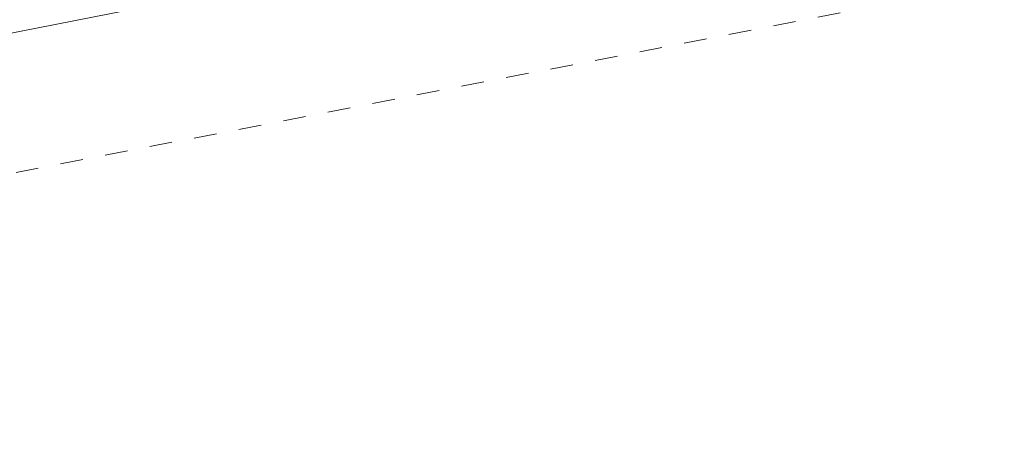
# Model space of a CAD drawing. Header units: metres. Extents: x 5504996 to 5514259, y 5943254 to 5951281.
# Tile 144 of 256: x 5509520 to 5509542, y 5947787 to 5947797. Entities that reach past the tile are written whole.
import ezdxf

# ---------------------------------------------------------------- set-up
doc = ezdxf.new("R2010")
doc.units = ezdxf.units.M
doc.linetypes.add('L_0_03', pattern=[1, 0.5, -0.5])
doc.layers.add('EGB_KonturUzytkuGruntowego', color=7, linetype='L_0_03', lineweight=18, true_color=0x008000)
doc.layers.add('GES_PrzewodWodociagowy', color=5, linetype='CONTINUOUS', lineweight=18, true_color=0x0000ff)

msp = doc.modelspace()

# ---------------------------------------------------------------- linework, layer by layer
at = {"layer": 'EGB_KonturUzytkuGruntowego', "color": 96, "linetype": 'L_0_03', "lineweight": 18, "true_color": 0x008000, "flags": 128}
msp.add_lwpolyline([(5509132.11, 5947722.74), (5509138.95, 5947723.71), (5509174.28, 5947730.59), (5509238.85, 5947743.15), (5509250.57, 5947745.43), (5509256.78, 5947746.64), (5509279.77, 5947751.07), (5509328.99, 5947760.54), (5509398.1, 5947774.41), (5509466.39, 5947787.67), (5509571.35, 5947807.56), (5509575.37, 5947864.59), (5509585.59, 5947864.33), (5509595.51, 5947812.34), (5509606.05, 5947784.07), (5509634.83, 5947756.53), (5509689.69, 5947732.73), (5509732.68, 5947714.19), (5509740.33, 5947717.31), (5509801.61, 5947664.57), (5509875.75, 5947590.67), (5509888.55, 5947577.92), (5509897.01, 5947569.49), (5509942.28, 5947505.67), (5509946.97, 5947499.05), (5509976.47, 5947457.46), (5510054.83, 5947376.31), (5510126.58, 5947283.52), (5510258.9, 5947135), (5510253.94, 5947130.54), (5510119.91, 5947281.35), (5510092.33, 5947316.78), (5510083.35, 5947328.32), (5510050.79, 5947370.13), (5510049.32, 5947372.02), (5510048.23, 5947373.15), (5509971.45, 5947452.61), (5509970.37, 5947454.13), (5509952.93, 5947478.66), (5509943.2, 5947492.35), (5509931.62, 5947508.65), (5509922, 5947522.18), (5509900.86, 5947551.93), (5509891.59, 5947564.97), (5509848.28, 5947605.27), (5509828.55, 5947626.04), (5509813.95, 5947641.41), (5509796.82, 5947659.44), (5509793.79, 5947662.05), (5509775.08, 5947678.15), (5509758.5, 5947692.42), (5509739.22, 5947709.02), (5509731.59, 5947706.43), (5509630.59, 5947750.76), (5509601.52, 5947783.63), (5509592.23, 5947807.72), (5509544.28, 5947798.09), (5509513.29, 5947792.09), (5509480.03, 5947785.51), (5509452.41, 5947780.41), (5509446.42, 5947779.31), (5509427.06, 5947775.67), (5509415.05, 5947773.41), (5509388.09, 5947768.34), (5509354.14, 5947761.93), (5509351.68, 5947761.46), (5509349.26, 5947760.87), (5509322.54, 5947754.35), (5509294.76, 5947749.17), (5509288.79, 5947748.06), (5509259.26, 5947742.55), (5509201.21, 5947731.73), (5509134.01, 5947718.79), (5509184.94, 5947617.86), (5509192.65, 5947602.56), (5509208.88, 5947553.53), (5509219.5, 5947532.81), (5509221.57, 5947527.62), (5509225.28, 5947518.3), (5509230.29, 5947505.74), (5509234.62, 5947494.99), (5509235.43, 5947492.98), (5509245.62, 5947467.67), (5509248.8, 5947458.12), (5509258.49, 5947429.05), (5509265.71, 5947407.19), (5509268.21, 5947399.6), (5509276.09, 5947375.73), (5509279.14, 5947345.6), (5509278.67, 5947325.3), (5509278.21, 5947305.75), (5509277.73, 5947285.2), (5509277.81, 5947261.49), (5509278.34, 5947225.27), (5509282.81, 5947210.39), (5509288.75, 5947190.29), (5509306.08, 5947132.06), (5509317.35, 5947112.7), (5509319.32, 5947109.54), (5509328.96, 5947092.96), (5509391.48, 5946985.42), (5509466.85, 5946903.15), (5509481.04, 5946887.66), (5509516.37, 5946855.62), (5509531.42, 5946841.97), (5509544.33, 5946838.38), (5509546.44, 5946830.79), (5509548.19, 5946826.76), (5509527.38, 5946837.54), (5509477.01, 5946883.22), (5509471.15, 5946889.83), (5509429.65, 5946935.65), (5509398.54, 5946968.55), (5509385.51, 5946984.98), (5509383.09, 5946989.05), (5509374.16, 5947005.82), (5509323.19, 5947093.02), (5509321.17, 5947096.47), (5509300.9, 5947129.34), (5509292.67, 5947156.72), (5509286.07, 5947174.39), (5509278.7, 5947201.64), (5509273.93, 5947219.27), (5509272.33, 5947225.16), (5509272.33, 5947244.4), (5509271.53, 5947285.23), (5509272.95, 5947346.16), (5509270.09, 5947375.57), (5509267.28, 5947385), (5509258.74, 5947409.92), (5509252, 5947429.94), (5509246.69, 5947445.69), (5509239.96, 5947465.69), (5509225.67, 5947500.81), (5509224.29, 5947504.57), (5509216.41, 5947523.68), (5509214.27, 5947528.87), (5509207.89, 5947543.83), (5509199.71, 5947564.91), (5509194.33, 5947577.93), (5509189.03, 5947589.01), (5509171.45, 5947626.03), (5509134.62, 5947703.86), (5509129.04, 5947715.63), (5509126.18, 5947721.9)], close=True, dxfattribs=at)
at = {"layer": 'GES_PrzewodWodociagowy', "color": 5, "linetype": 'Continuous', "lineweight": 18, "true_color": 0x0000ff, "flags": 128}
msp.add_lwpolyline([(5509482.96, 5947789.04), (5509501.32, 5947793.06), (5509518.64, 5947796.22), (5509538.55, 5947800.13), (5509559.49, 5947803.98), (5509575.1, 5947806.8), (5509575.42, 5947814.72), (5509575.64, 5947819.67), (5509575.74, 5947821.92), (5509576.96, 5947841.47), (5509578.44, 5947861.67), (5509585.87, 5947861.48)], dxfattribs=at)

doc.saveas('drawing.dxf')
